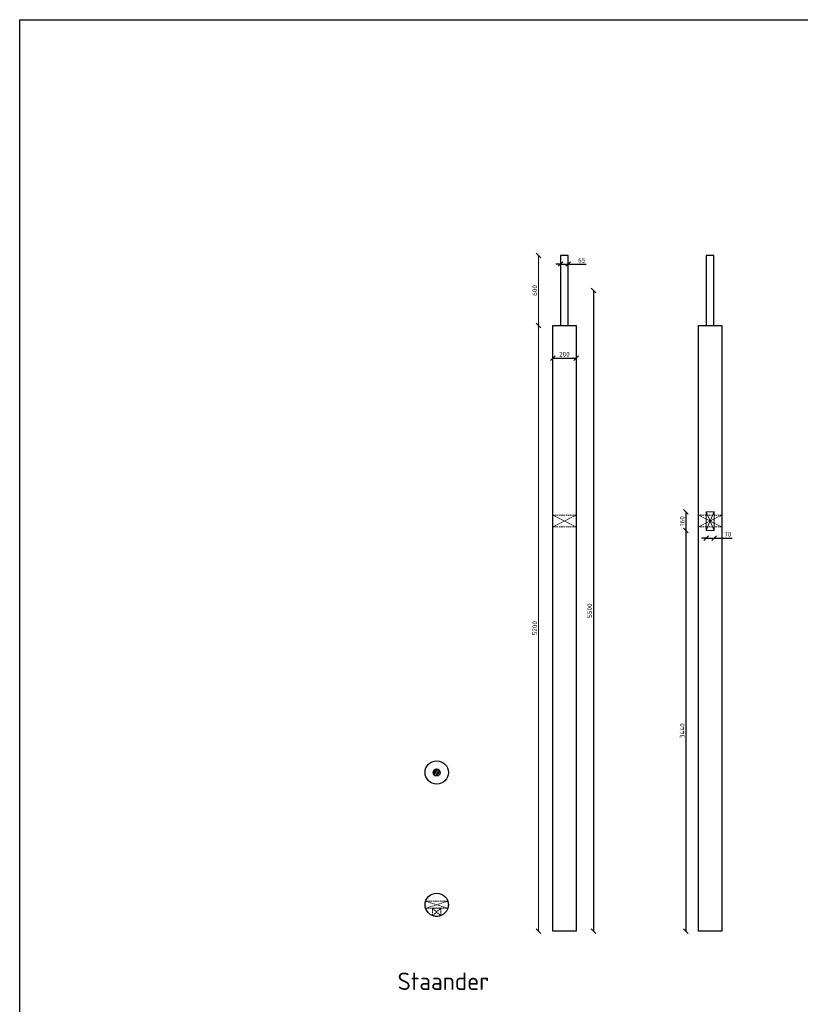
# Model space of a CAD drawing. Header units: metres. Extents: x -170212 to 42557, y -53864 to 18192.
# Tile 6 of 28: x -6987 to -290, y 9738 to 18192. Entities that reach past the tile are written whole.
import ezdxf

# ---------------------------------------------------------------- set-up
doc = ezdxf.new("R2010")
doc.units = ezdxf.units.M
doc.header["$LTSCALE"] = 2
doc.linetypes.add('HIDDEN', pattern=[9.525, 6.35, -3.175])
for name, color, linetype, lineweight in [('N-CO-AM-STRING_MASTER-M', 7, 'Continuous', 18), ('N-CO-HC-HOUTVORM_HIDDEN-G', 8, 'HIDDEN', 18), ('N-CO-HC-HOUTVORM_kops-A', 253, 'Continuous', 5), ('N-CO-HC-HOUTVORM_ZICHT_1-G', 30, 'Continuous', 25), ('N-CO-HC-HOUTVORM_ZICHT_2-G', 1, 'Continuous', 18), ('X-XX-AL-DETAIL1-T50', 130, 'Continuous', 50)]:
    doc.layers.add(name, color=color, linetype=linetype, lineweight=lineweight)
doc.layers.add('TM00_MAATVOERING', color=7, linetype='Continuous')
doc.styles.add('NLCS-ISO', font='NLCS-ISO.ttf')
doc.styles.add('NLCS-ISO-M50-T50', font='NLCS-ISO.ttf', dxfattribs={"height": 0.25})
doc.dimstyles.new('NLCS RODOR-DIM-020mm', dxfattribs={"dimscale": 20, "dimtxt": 2, "dimasz": 2, "dimexe": 1.25, "dimexo": 0.625, "dimtad": 1, "dimdec": 0, "dimzin": 1, "dimdsep": 46, "dimtxsty": 'NLCS-ISO', "dimblk": 'OBLIQUE', "dimcen": 0, "dimse1": 1, "dimse2": 1, "dimclrd": 256, "dimclre": 1, "dimclrt": 256, "dimadec": 0, "dimazin": 0, "dimtfac": 1, "dimtdec": 0, "dimtmove": 0, "dimatfit": 0, "dimfxl": 1, "dimtolj": 1, "dimtzin": 0, "dimlwd": -1, "dimlwe": -1, "dimarcsym": 0})

# ---------------------------------------------------------------- blocks, each defined once
blk = doc.blocks.new('_Oblique')
at = {"color": 0, "linetype": 'ByBlock', "lineweight": -2}
blk.add_line((-0.5, -0.5), (0.5, 0.5), dxfattribs=at)
blk = doc.blocks.new('*D6')
at = {"layer": 'Defpoints', "color": 0, "transparency": 16777216}
for p in [(-2413.7, 15567.3), (-2536, 10367.3), (-2413.7, 10367.3)]:
    blk.add_point(p, dxfattribs=at)
at = {"layer": 'N-CO-AM-STRING_MASTER-M', "transparency": 16777216}
blk.add_line((-2536, 15567.3), (-2536, 10367.3), dxfattribs=at)
at = {"layer": 'N-CO-AM-STRING_MASTER-M', "transparency": 16777216, "xscale": 40, "yscale": 40, "zscale": 40}
for p, rotation in [((-2536, 15567.3), 90), ((-2536, 10367.3), 270)]:
    blk.add_blockref('_Oblique', p, dxfattribs=dict(at, rotation=rotation))
at = {"layer": 'N-CO-AM-STRING_MASTER-M', "transparency": 16777216, "insert": (-2568.5, 12967.3), "char_height": 40, "attachment_point": 5, "rotation": 90, "style": 'NLCS-ISO'}
blk.add_mtext('\\A1;5200', dxfattribs=at)
blk = doc.blocks.new('*D7')
at = {"layer": 'Defpoints', "color": 0, "transparency": 16777216}
for p in [(-2536, 16167.3), (-2343.7, 16167.3), (-2343.7, 15567.3)]:
    blk.add_point(p, dxfattribs=at)
at = {"layer": 'N-CO-AM-STRING_MASTER-M', "transparency": 16777216}
blk.add_line((-2536, 15567.3), (-2536, 16167.3), dxfattribs=at)
at = {"layer": 'N-CO-AM-STRING_MASTER-M', "transparency": 16777216, "xscale": 40, "yscale": 40, "zscale": 40}
for p, rotation in [((-2536, 16167.3), 90), ((-2536, 15567.3), 270)]:
    blk.add_blockref('_Oblique', p, dxfattribs=dict(at, rotation=rotation))
at = {"layer": 'N-CO-AM-STRING_MASTER-M', "transparency": 16777216, "insert": (-2568.5, 15867.3), "char_height": 40, "attachment_point": 5, "rotation": 90, "style": 'NLCS-ISO'}
blk.add_mtext('\\A1;600', dxfattribs=at)
blk = doc.blocks.new('*D8')
at = {"layer": 'Defpoints', "color": 0, "transparency": 16777216}
for p in [(-2283.7, 15867.3), (-2213.7, 10367.3), (-2065.3, 10367.3)]:
    blk.add_point(p, dxfattribs=at)
at = {"layer": 'TM00_MAATVOERING', "transparency": 16777216}
blk.add_line((-2065.3, 15867.3), (-2065.3, 10367.3), dxfattribs=at)
at = {"layer": 'TM00_MAATVOERING', "transparency": 16777216, "xscale": 40, "yscale": 40, "zscale": 40}
for p, rotation in [((-2065.3, 15867.3), 90), ((-2065.3, 10367.3), 270)]:
    blk.add_blockref('_Oblique', p, dxfattribs=dict(at, rotation=rotation))
at = {"layer": 'TM00_MAATVOERING', "transparency": 16777216, "insert": (-2097.8, 13117.3), "char_height": 40, "attachment_point": 5, "rotation": 90, "style": 'NLCS-ISO'}
blk.add_mtext('\\A1;5500', dxfattribs=at)
blk = doc.blocks.new('*D9')
at = {"layer": 'Defpoints', "color": 0, "transparency": 16777216}
for p in [(-1099, 13807.1), (-1271.1, 10367.3), (-1164, 10367.3)]:
    blk.add_point(p, dxfattribs=at)
at = {"layer": 'TM00_MAATVOERING', "transparency": 16777216}
blk.add_line((-1271.1, 13807.1), (-1271.1, 10367.3), dxfattribs=at)
at = {"layer": 'TM00_MAATVOERING', "transparency": 16777216, "xscale": 40, "yscale": 40, "zscale": 40}
for p, rotation in [((-1271.1, 13807.1), 90), ((-1271.1, 10367.3), 270)]:
    blk.add_blockref('_Oblique', p, dxfattribs=dict(at, rotation=rotation))
at = {"layer": 'TM00_MAATVOERING', "transparency": 16777216, "insert": (-1303.6, 12087.2), "char_height": 40, "attachment_point": 5, "rotation": 90, "style": 'NLCS-ISO'}
blk.add_mtext('\\A1;3440', dxfattribs=at)
blk = doc.blocks.new('*D10')
at = {"layer": 'Defpoints', "color": 0, "transparency": 16777216}
for p in [(-1099, 13807.1), (-1029, 13807.1), (-1029, 13741.8)]:
    blk.add_point(p, dxfattribs=at)
at = {"layer": 'TM00_MAATVOERING', "transparency": 16777216}
for p, q in [((-1099, 13741.8), (-1139, 13741.8)), ((-1099, 13741.8), (-1029, 13741.8)), ((-1029, 13741.8), (-876, 13741.8))]:
    blk.add_line(p, q, dxfattribs=at)
at = {"layer": 'TM00_MAATVOERING', "transparency": 16777216, "xscale": 40, "yscale": 40, "zscale": 40}
blk.add_blockref('_Oblique', (-1099, 13741.8), dxfattribs=at)
at = {"layer": 'TM00_MAATVOERING', "transparency": 16777216, "xscale": 40, "yscale": 40, "zscale": 40, "rotation": 180}
blk.add_blockref('_Oblique', (-1029, 13741.8), dxfattribs=at)
at = {"layer": 'TM00_MAATVOERING', "transparency": 16777216, "insert": (-912.5, 13774.3), "char_height": 40, "attachment_point": 5, "style": 'NLCS-ISO'}
blk.add_mtext('\\A1;70', dxfattribs=at)
blk = doc.blocks.new('*D11')
at = {"layer": 'Defpoints', "color": 0, "transparency": 16777216}
for p in [(-1029, 13967.3), (-1271.1, 13807.1), (-1029, 13807.1)]:
    blk.add_point(p, dxfattribs=at)
at = {"layer": 'TM00_MAATVOERING', "transparency": 16777216}
blk.add_line((-1271.1, 13967.3), (-1271.1, 13807.1), dxfattribs=at)
at = {"layer": 'TM00_MAATVOERING', "transparency": 16777216, "xscale": 40, "yscale": 40, "zscale": 40}
for p, rotation in [((-1271.1, 13967.3), 90), ((-1271.1, 13807.1), 270)]:
    blk.add_blockref('_Oblique', p, dxfattribs=dict(at, rotation=rotation))
at = {"layer": 'TM00_MAATVOERING', "transparency": 16777216, "insert": (-1303.6, 13887.2), "char_height": 40, "attachment_point": 5, "rotation": 90, "style": 'NLCS-ISO'}
blk.add_mtext('\\A1;160', dxfattribs=at)
blk = doc.blocks.new('*D17')
at = {"layer": 'Defpoints', "color": 0, "transparency": 16777216}
for p in [(-2413.7, 15567.3), (-2213.7, 15567.3), (-2213.7, 15287)]:
    blk.add_point(p, dxfattribs=at)
at = {"layer": 'TM00_MAATVOERING', "transparency": 16777216}
blk.add_line((-2413.7, 15287), (-2213.7, 15287), dxfattribs=at)
at = {"layer": 'TM00_MAATVOERING', "transparency": 16777216, "xscale": 40, "yscale": 40, "zscale": 40, "rotation": 180}
blk.add_blockref('_Oblique', (-2413.7, 15287), dxfattribs=at)
at = {"layer": 'TM00_MAATVOERING', "transparency": 16777216, "xscale": 40, "yscale": 40, "zscale": 40}
blk.add_blockref('_Oblique', (-2213.7, 15287), dxfattribs=at)
at = {"layer": 'TM00_MAATVOERING', "transparency": 16777216, "insert": (-2313.7, 15319.5), "char_height": 40, "attachment_point": 5, "style": 'NLCS-ISO'}
blk.add_mtext('\\A1;200', dxfattribs=at)
blk = doc.blocks.new('*D18')
at = {"layer": 'Defpoints', "color": 0, "transparency": 16777216}
for p in [(-2281.2, 16094.4), (-2346.2, 15867.3), (-2281.2, 15867.3)]:
    blk.add_point(p, dxfattribs=at)
at = {"layer": 'TM00_MAATVOERING', "transparency": 16777216}
for p, q in [((-2346.2, 16094.4), (-2386.2, 16094.4)), ((-2346.2, 16094.4), (-2281.2, 16094.4)), ((-2281.2, 16094.4), (-2128.2, 16094.4))]:
    blk.add_line(p, q, dxfattribs=at)
at = {"layer": 'TM00_MAATVOERING', "transparency": 16777216, "xscale": 40, "yscale": 40, "zscale": 40}
blk.add_blockref('_Oblique', (-2346.2, 16094.4), dxfattribs=at)
at = {"layer": 'TM00_MAATVOERING', "transparency": 16777216, "xscale": 40, "yscale": 40, "zscale": 40, "rotation": 180}
blk.add_blockref('_Oblique', (-2281.2, 16094.4), dxfattribs=at)
at = {"layer": 'TM00_MAATVOERING', "transparency": 16777216, "insert": (-2164.7, 16126.9), "char_height": 40, "attachment_point": 5, "style": 'NLCS-ISO'}
blk.add_mtext('\\A1;65', dxfattribs=at)

msp = doc.modelspace()

# ---------------------------------------------------------------- hatches: boundary and pattern name
at = {"layer": 'N-CO-HC-HOUTVORM_kops-A'}
h = msp.add_hatch(dxfattribs=at)
h.set_pattern_fill('KOPSHOUT', color=256, scale=2)
h.set_pattern_definition([(60, (0, -1053.93), (-173.205, 100), []), (60, (10, -1053.93), (-173.205, 100), []), (60, (12, -1053.93), (-173.205, 100), []), (60, (24, -1053.93), (-173.205, 100), []), (60, (34, -1053.93), (-173.205, 100), []), (60, (40, -1053.93), (-173.205, 100), []), (60, (42, -1053.93), (-173.205, 100), []), (60, (44, -1053.93), (-173.205, 100), []), (60, (54, -1053.93), (-173.205, 100), []), (60, (56, -1053.93), (-173.205, 100), []), (60, (70, -1053.93), (-173.205, 100), []), (60, (74, -1053.93), (-173.205, 100), []), (60, (80, -1053.93), (-173.205, 100), []), (60, (82, -1053.93), (-173.205, 100), []), (60, (96, -1053.93), (-173.205, 100), []), (60, (98, -1053.93), (-173.205, 100), []), (60, (102, -1053.93), (-173.205, 100), []), (60, (106, -1053.93), (-173.205, 100), []), (60, (116, -1053.93), (-173.205, 100), []), (60, (118, -1053.93), (-173.205, 100), []), (60, (120, -1053.93), (-173.205, 100), []), (60, (132, -1053.93), (-173.205, 100), []), (60, (138, -1053.93), (-173.205, 100), []), (60, (148, -1053.93), (-173.205, 100), []), (60, (150, -1053.93), (-173.205, 100), []), (60, (158, -1053.93), (-173.205, 100), []), (60, (160, -1053.93), (-173.205, 100), []), (60, (162, -1053.93), (-173.205, 100), []), (60, (166, -1053.93), (-173.205, 100), []), (60, (174, -1053.93), (-173.205, 100), []), (60, (176, -1053.93), (-173.205, 100), []), (60, (182, -1053.93), (-173.205, 100), []), (60, (186, -1053.93), (-173.205, 100), []), (60, (192, -1053.93), (-173.205, 100), []), (60, (194, -1053.93), (-173.205, 100), [])])
edge = h.paths.add_edge_path()
edge.add_arc((-3409.7, 11729), 30, 0, 360)

# ---------------------------------------------------------------- linework, layer by layer
at = {"color": 1}
msp.add_lwpolyline([(-6987.3, 18191.9), (32782, 18191.9), (32782, -3364.5), (-6987.3, -3364.5)], close=True, dxfattribs=at)
at = {"layer": 'N-CO-HC-HOUTVORM_HIDDEN-G'}
for p, q in [((-2213.7, 13937.1), (-2413.7, 13937.1)), ((-2413.7, 13937.1), (-2213.7, 13837.1)), ((-2413.7, 13837.1), (-2213.7, 13937.1)), ((-964, 13937.1), (-1164, 13937.1)), ((-1164, 13937.1), (-964, 13837.1)), ((-1164, 13837.1), (-964, 13937.1)), ((-2213.7, 13837.1), (-2413.7, 13837.1)), ((-964, 13837.1), (-1164, 13837.1)), ((-3505.1, 10623.2), (-3314.3, 10563.2)), ((-3505.1, 10563.2), (-3314.3, 10623.2))]:
    msp.add_line(p, q, dxfattribs=at)
at = {"layer": 'N-CO-HC-HOUTVORM_HIDDEN-G', "flags": 128}
msp.add_lwpolyline([(-3314.3, 10623.2), (-3505.1, 10623.2, 0.153536), (-3505.1, 10563.2), (-3314.3, 10563.2, 0.153536), (-3314.3, 10623.2, 0.733799)], format="xyb", dxfattribs=at)
msp.add_lwpolyline([(-3444.7, 10563.2), (-3374.7, 10563.2), (-3374.7, 10499.5, -0.180715), (-3444.7, 10499.5)], format="xyb", close=True, dxfattribs=at)
for points in [[(-3444.7, 10499.5), (-3374.7, 10563.2)], [(-3444.7, 10563.2), (-3374.7, 10499.5)]]:
    msp.add_lwpolyline(points, dxfattribs=at)
at = {"layer": 'N-CO-HC-HOUTVORM_ZICHT_1-G'}
for points in [[(-2346.2, 15567.3), (-2281.2, 15567.3), (-2281.2, 16167.3), (-2346.2, 16167.3)], [(-1096.5, 15567.3), (-1031.5, 15567.3), (-1031.5, 16167.3), (-1096.5, 16167.3)], [(-1096.5, 15567.3), (-1031.5, 15567.3), (-1031.5, 16167.3), (-1096.5, 16167.3)]]:
    msp.add_lwpolyline(points, close=True, dxfattribs=at)
for points in [[(-2283.7, 15567.3), (-2213.7, 15567.3), (-2213.7, 10367.3), (-2413.7, 10367.3), (-2413.7, 15567.3), (-2343.7, 15567.3)], [(-1034, 15567.3), (-964, 15567.3), (-964, 10367.3), (-1164, 10367.3), (-1164, 15567.3), (-1094, 15567.3)]]:
    msp.add_lwpolyline(points, dxfattribs=at)
for centre, radius in [((-3409.7, 11729), 100), ((-3409.7, 11729), 30), ((-3409.7, 10593.2), 100)]:
    msp.add_circle(centre, radius, dxfattribs=at)
at = {"layer": 'N-CO-HC-HOUTVORM_ZICHT_2-G'}
for points in [[(-1029, 13968.1), (-1099, 13807.1)], [(-1029, 13807.1), (-1099, 13967.3)]]:
    msp.add_lwpolyline(points, dxfattribs=at)
msp.add_lwpolyline([(-1099, 13807.1), (-1029, 13807.1), (-1029, 13967.3), (-1099, 13967.3)], close=True, dxfattribs=at)

# ---------------------------------------------------------------- texts
at = {"layer": 'X-XX-AL-DETAIL1-T50', "insert": (-3745.1, 10011.4), "char_height": 150, "attachment_point": 1, "style": 'NLCS-ISO-M50-T50'}
msp.add_mtext_dynamic_manual_height_columns('{\\C3;Staander}', width=2003051.232, gutter_width=1250, heights=[0], dxfattribs=at)

# ---------------------------------------------------------------- dimensions: what is measured, and where the dimension line sits
at = {"layer": 'N-CO-AM-STRING_MASTER-M'}
for base, p1, p2, picture, middle in [((-2536, 16167.3), (-2343.7, 15567.3), (-2343.7, 16167.3), '*D7', (-2568.5, 15867.3)), ((-2536, 10367.3), (-2413.7, 15567.3), (-2413.7, 10367.3), '*D6', (-2568.5, 12967.3))]:
    dim = msp.add_linear_dim(base=base, p1=p1, p2=p2, angle=90, dimstyle='NLCS RODOR-DIM-020mm', dxfattribs=at)
    dim.commit()
    dim.dimension.update_dxf_attribs({"geometry": picture, "text_midpoint": middle})
at = {"layer": 'TM00_MAATVOERING'}
for base, p1, p2, picture, middle in [((-2281.2, 16094.4), (-2346.2, 15867.3), (-2281.2, 15867.3), '*D18', (-2164.7, 16126.9)), ((-2213.7, 15287), (-2413.7, 15567.3), (-2213.7, 15567.3), '*D17', (-2313.7, 15319.5)), ((-1029, 13741.8), (-1099, 13807.1), (-1029, 13807.1), '*D10', (-912.5, 13774.3))]:
    dim = msp.add_linear_dim(base=base, p1=p1, p2=p2, dimstyle='NLCS RODOR-DIM-020mm', dxfattribs=at)
    dim.commit()
    dim.dimension.update_dxf_attribs({"geometry": picture, "text_midpoint": middle})
for base, p1, p2, picture, middle in [((-2065.3, 10367.3), (-2283.7, 15867.3), (-2213.7, 10367.3), '*D8', (-2097.8, 13117.3)), ((-1271.1, 13807.1), (-1029, 13967.3), (-1029, 13807.1), '*D11', (-1303.6, 13887.2)), ((-1271.1, 10367.3), (-1099, 13807.1), (-1164, 10367.3), '*D9', (-1303.6, 12087.2))]:
    dim = msp.add_linear_dim(base=base, p1=p1, p2=p2, angle=90, dimstyle='NLCS RODOR-DIM-020mm', dxfattribs=at)
    dim.commit()
    dim.dimension.update_dxf_attribs({"geometry": picture, "text_midpoint": middle})

doc.saveas('drawing.dxf')
